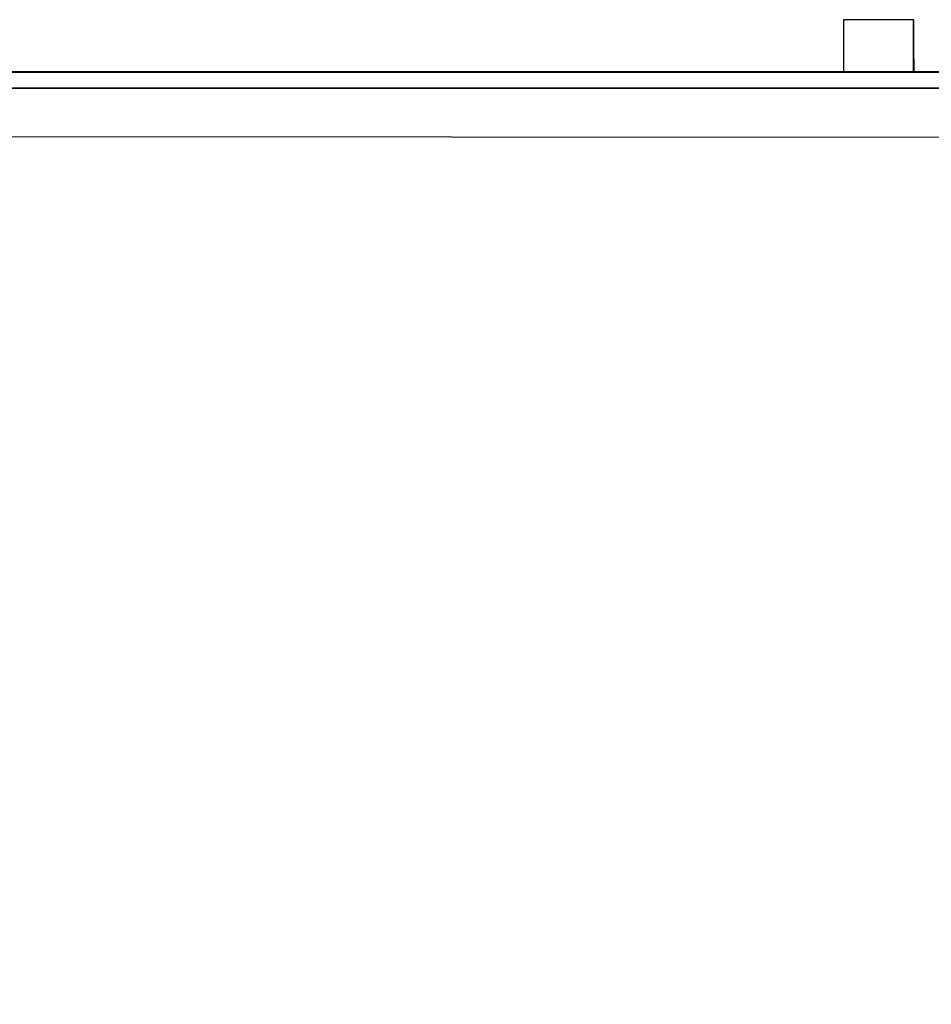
# Model space of a CAD drawing. Header units: metres. Extents: x 0.13 to 2.6, y 0.36 to 1.42.
# Tile 4 of 8: x 1.56 to 2.1, y 0.75 to 1.34. Entities that reach past the tile are written whole.
import ezdxf

# ---------------------------------------------------------------- set-up
doc = ezdxf.new("R2010")
doc.units = ezdxf.units.M
doc.header["$MEASUREMENT"] = 0
doc.layers.add('TG_2D', color=7, linetype='Continuous')

# ---------------------------------------------------------------- blocks, each defined once
blk = doc.blocks.new('396ca45d-0104-4358-b753-c772f727d0ff')
at = {"layer": 'TG_2D', "color": 18, "true_color": 0x000000}
for points in [[(0.68094, 0.33034, 0), (0.72295, 0.33034, 0), (0.72295, 0.36134, 0), (0.68094, 0.36134, 0)], [(0.72295, 0.36134, 0), (0.72295, 0.33034, 0), (0.72345, 0.33034, 0)], [(-0.97452, 0.32934, 0), (-0.97452, 0.32984, 0), (-0.97502, 0.32033, 0), (-0.97452, 0.32033, 0), (-0.97452, 0.32483, 0), (-0.97452, 0.32033, 0), (0.97502, 0.32033, 0), (0.97502, 0.32984, 0), (-0.97452, 0.32984, 0)], [(-0.97452, 0.32984, 0), (0.97502, 0.32984, 0), (0.80347, 0.33034, 0)]]:
    blk.add_polyline3d(points, close=True, dxfattribs=at)
for points in [[(0.09378, 0.29133, 0), (0.79847, 0.29083, 0)], [(0.97502, 0.32033, 0), (-0.97502, 0.32033, 0)], [(0.09378, 0.29133, 0), (0.79847, 0.29083, 0), (0.80897, 0.28832, 0), (0.81998, 0.28232, 0), (0.82998, 0.27332, 0), (0.82998, 0.27232, 0), (0.83448, 0.26632, 0), (0.83848, 0.25782, 0), (0.84048, 0.25031, 0), (0.84148, 0.24081, 0), (0.84148, 0.21231, 0), (0.84148, -0.25632, 0), (0.84048, -0.26582, 0), (0.83798, -0.27432, 0), (0.83398, -0.28232, 0), (0.82998, -0.28782, 0), (0.82298, -0.29483, 0), (0.82198, -0.29483, 0), (0.81598, -0.29933, 0), (0.80697, -0.30333, 0), (0.79897, -0.30533, 0), (0.79347, -0.30583, 0), (0.08677, -0.30533, 0)]]:
    blk.add_polyline3d(points, dxfattribs=at)
blk = doc.blocks.new('7b108bb8-70ab-4d80-8fc0-cdf070d16af6')
at = {"layer": 'TG_2D'}
blk.add_blockref('396ca45d-0104-4358-b753-c772f727d0ff', (0, 0), dxfattribs=at)
blk = doc.blocks.new('71af97e5-c498-4f5d-a73f-87e3cc97d551')
blk.add_blockref('7b108bb8-70ab-4d80-8fc0-cdf070d16af6', (0, 0.08442))

msp = doc.modelspace()

# ---------------------------------------------------------------- block references
msp.add_blockref('71af97e5-c498-4f5d-a73f-87e3cc97d551', (1.36914, 0.89068, -0.00783))

doc.saveas('drawing.dxf')
